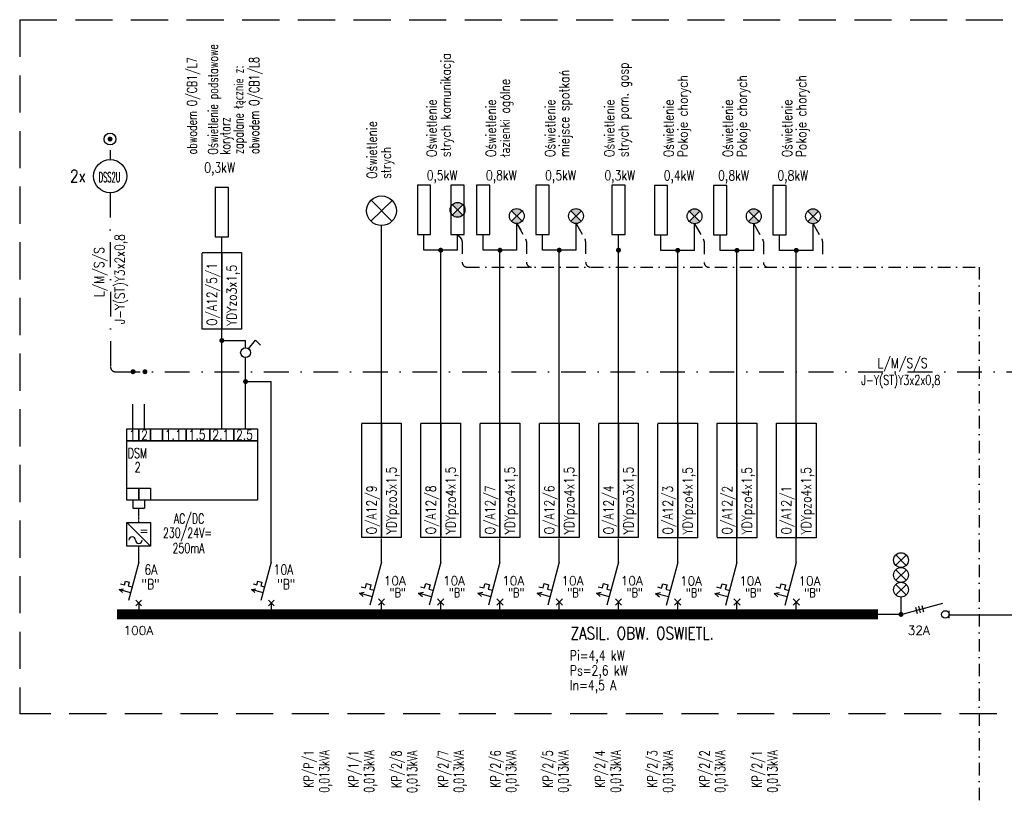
# Model space of a CAD drawing. Header units: inches. Extents: x -145354 to -97635, y 38777 to 78670.
# Tile 226 of 231: x -119679 to -117689, y 64619 to 66191. Entities that reach past the tile are written whole.
import ezdxf

# ---------------------------------------------------------------- set-up
doc = ezdxf.new("R2010")
doc.units = ezdxf.units.IN
doc.header["$MEASUREMENT"] = 0
for name, pattern in [('DASHDOT', [1, 0.5, -0.25, 0, -0.25]), ('DASHDOTX2', [2, 1, -0.5, 0, -0.5]), ('HIDDEN', [0.375, 0.25, -0.125])]:
    doc.linetypes.add(name, pattern=pattern)
doc.layers.add('E-35', color=6, linetype='Continuous', lineweight=25)
for name, color, linetype in [('E35', 6, 'Continuous'), ('E50', 3, 'Continuous'), ('E_OPIS_MOCE', 6, 'Continuous')]:
    doc.layers.add(name, color=color, linetype=linetype)
doc.styles.add('ROMANS', font='romans', dxfattribs={"width": 0.85})

msp = doc.modelspace()

# ---------------------------------------------------------------- hatches: boundary and pattern name
at = {"layer": 'E35'}
h = msp.add_hatch(color=256, dxfattribs=at)
h.paths.add_polyline_path([(-118804.69, 65816.97, -0.4187988), (-118783.32, 65816.81), (-118794.09, 65806.37)])
h.paths.add_polyline_path([(-118804.86, 65795.93), (-118794.09, 65806.37), (-118783.48, 65795.76, -0.4187988)])
h = msp.add_hatch(color=256, dxfattribs=at)
h.paths.add_polyline_path([(-118684.91, 65804.36, -0.4187988), (-118663.53, 65804.2), (-118674.31, 65793.76)])
h.paths.add_polyline_path([(-118685.08, 65783.32), (-118674.31, 65793.76), (-118663.7, 65783.15, -0.4187988)])
h = msp.add_hatch(color=256, dxfattribs=at)
h.paths.add_polyline_path([(-118565.13, 65804.36, -0.4187988), (-118543.75, 65804.2), (-118554.52, 65793.76)])
h.paths.add_polyline_path([(-118565.29, 65783.32), (-118554.52, 65793.76), (-118543.92, 65783.15, -0.4187988)])
h = msp.add_hatch(color=256, dxfattribs=at)
h.paths.add_polyline_path([(-118325.57, 65804.02, -0.4187988), (-118304.19, 65803.85), (-118314.96, 65793.41)])
h.paths.add_polyline_path([(-118325.73, 65782.97), (-118314.96, 65793.41), (-118304.35, 65782.81, -0.4187988)])
h = msp.add_hatch(color=256, dxfattribs=at)
h.paths.add_polyline_path([(-118205.78, 65804.02, -0.4187988), (-118184.41, 65803.85), (-118195.18, 65793.41)])
h.paths.add_polyline_path([(-118205.95, 65782.97), (-118195.18, 65793.41), (-118184.57, 65782.81, -0.4187988)])
h = msp.add_hatch(color=256, dxfattribs=at)
h.paths.add_polyline_path([(-118086, 65804.02, -0.4187988), (-118064.63, 65803.85), (-118075.4, 65793.41)])
h.paths.add_polyline_path([(-118086.17, 65782.97), (-118075.4, 65793.41), (-118064.79, 65782.81, -0.4187988)])

# ---------------------------------------------------------------- linework, layer by layer
at = {"layer": 'E-35', "linetype": 'DASHDOTX2', "ltscale": 25}
for p, q in [((-119496.6, 65927.04), (-119496.6, 65908.01)), ((-118674.31, 65778.76), (-118666.46, 65765.17)), ((-118674.31, 65778.76), (-118656.21, 65747.43)), ((-118554.52, 65778.76), (-118546.68, 65765.17)), ((-118554.52, 65778.76), (-118536.43, 65747.43)), ((-118314.96, 65778.41), (-118307.11, 65764.83)), ((-118314.96, 65778.41), (-118296.87, 65747.09)), ((-118195.18, 65778.41), (-118177.09, 65747.09)), ((-118075.4, 65778.41), (-118057.3, 65747.09)), ((-118794.09, 65756.39), (-118786.08, 65747.43)), ((-118784.74, 65742.43), (-118784.74, 65700.59)), ((-118654.87, 65742.43), (-118654.87, 65700.59)), ((-118535.09, 65742.43), (-118535.09, 65700.59)), ((-118295.53, 65742.09), (-118295.53, 65700.25)), ((-118175.75, 65742.09), (-118175.75, 65700.25)), ((-118055.96, 65742.09), (-118055.96, 65700.25)), ((-118774.74, 65690.59), (-117739.59, 65690.25)), ((-117739.59, 65690.25), (-117739.59, 63417.02))]:
    msp.add_line(p, q, dxfattribs=at)
at = {"layer": 'E-35'}
msp.add_circle((-119496.29, 65874.46), 33.56, dxfattribs=at)
at = {"layer": 'E-35', "linetype": 'DASHDOTX2', "ltscale": 25}
for centre, start, end in [((-118794.74, 65742.43), 0, 30.01141), ((-118664.87, 65742.43), 0, 30.01141), ((-118545.09, 65742.43), 0, 30.01141), ((-118305.53, 65742.09), 0, 30.01141), ((-118185.75, 65742.09), 0, 30.01141), ((-118065.96, 65742.09), 0, 30.01141), ((-118774.74, 65700.59), 180, 270), ((-118644.87, 65700.59), 180, 270), ((-118525.09, 65700.59), 180, 270), ((-118285.53, 65700.25), 180, 270), ((-118165.75, 65700.25), 180, 270)]:
    msp.add_arc(centre, 10, start, end, dxfattribs=at)
at = {"layer": 'E35', "linetype": 'HIDDEN', "ltscale": 300}
for p, q in [((-119679.28, 66190.75), (-119679.28, 64787.55)), ((-119679.28, 66190.75), (-113552.17, 66190.75)), ((-117591.51, 64787.55), (-119679.28, 64787.55))]:
    msp.add_line(p, q, dxfattribs=at)
at = {"layer": 'E35'}
for p, q in [((-118926.3, 65825.45), (-118969.38, 65783.69)), ((-118926.63, 65783.36), (-118969.05, 65825.79)), ((-118783.32, 65816.81), (-118804.86, 65795.93)), ((-118783.48, 65795.76), (-118804.69, 65816.97)), ((-118663.53, 65804.2), (-118685.08, 65783.32)), ((-118663.7, 65783.15), (-118684.91, 65804.36)), ((-118543.75, 65804.2), (-118565.29, 65783.32)), ((-118543.92, 65783.15), (-118565.13, 65804.36)), ((-118304.19, 65803.85), (-118325.73, 65782.97)), ((-118304.35, 65782.81), (-118325.57, 65804.02)), ((-118184.41, 65803.85), (-118205.95, 65782.97)), ((-118184.57, 65782.81), (-118205.78, 65804.02)), ((-118064.63, 65803.85), (-118086.17, 65782.97)), ((-118064.79, 65782.81), (-118086, 65804.02)), ((-119310.65, 65719.95), (-119270.65, 65719.95)), ((-119310.65, 65565.12), (-119310.65, 65718.98)), ((-119270.65, 65719.95), (-119270.65, 65565.12)), ((-119270.65, 65719.95), (-119230.65, 65719.95)), ((-119270.65, 65565.12), (-119270.65, 65718.98)), ((-119230.65, 65719.95), (-119230.65, 65565.12)), ((-119270.65, 65565.12), (-119310.65, 65565.12)), ((-119230.65, 65565.12), (-119270.65, 65565.12)), ((-118987.84, 65375.21), (-118947.84, 65375.21)), ((-118987.84, 65143.85), (-118987.84, 65374.24)), ((-118947.84, 65375.21), (-118947.84, 65143.85)), ((-118947.84, 65375.21), (-118907.84, 65375.21)), ((-118947.84, 65143.85), (-118947.84, 65374.24)), ((-118907.84, 65375.21), (-118907.84, 65143.85)), ((-118868.06, 65375.21), (-118828.06, 65375.21)), ((-118868.06, 65143.85), (-118868.06, 65374.24)), ((-118828.06, 65375.21), (-118828.06, 65143.85)), ((-118828.06, 65375.21), (-118788.06, 65375.21)), ((-118828.06, 65143.85), (-118828.06, 65374.24)), ((-118788.06, 65375.21), (-118788.06, 65143.85)), ((-118748.28, 65375.21), (-118708.28, 65375.21)), ((-118748.28, 65143.85), (-118748.28, 65374.24)), ((-118708.28, 65375.21), (-118708.28, 65143.85)), ((-118708.28, 65375.21), (-118668.28, 65375.21)), ((-118708.28, 65143.85), (-118708.28, 65374.24)), ((-118668.28, 65375.21), (-118668.28, 65143.85)), ((-118628.49, 65375.21), (-118588.49, 65375.21)), ((-118628.49, 65143.85), (-118628.49, 65374.24)), ((-118588.49, 65375.21), (-118588.49, 65143.85)), ((-118588.49, 65375.21), (-118548.49, 65375.21)), ((-118588.49, 65143.85), (-118588.49, 65374.24)), ((-118548.49, 65375.21), (-118548.49, 65143.85)), ((-118508.71, 65375.21), (-118468.71, 65375.21)), ((-118508.71, 65143.85), (-118508.71, 65374.24)), ((-118468.71, 65375.21), (-118468.71, 65143.85)), ((-118468.71, 65375.21), (-118428.71, 65375.21)), ((-118468.71, 65143.85), (-118468.71, 65374.24)), ((-118428.71, 65375.21), (-118428.71, 65143.85)), ((-118388.93, 65374.86), (-118348.93, 65374.86)), ((-118388.93, 65143.5), (-118388.93, 65373.9)), ((-118348.93, 65374.86), (-118348.93, 65143.5)), ((-118348.93, 65374.86), (-118308.93, 65374.86)), ((-118348.93, 65143.5), (-118348.93, 65373.9)), ((-118308.93, 65374.86), (-118308.93, 65143.5)), ((-118269.15, 65144.47), (-118269.15, 65374.86)), ((-118269.15, 65374.86), (-118229.15, 65374.86)), ((-118229.15, 65374.86), (-118229.15, 65143.5)), ((-118229.15, 65374.86), (-118189.15, 65374.86)), ((-118229.15, 65143.5), (-118229.15, 65373.9)), ((-118189.15, 65374.86), (-118189.15, 65143.5)), ((-118149.37, 65144.47), (-118149.37, 65374.86)), ((-118149.37, 65374.86), (-118109.37, 65374.86)), ((-118109.37, 65374.86), (-118109.37, 65143.5)), ((-118109.37, 65374.86), (-118069.37, 65374.86)), ((-118109.37, 65143.5), (-118109.37, 65373.9)), ((-118069.37, 65374.86), (-118069.37, 65143.5)), ((-119462.65, 65174.2), (-119414.65, 65126.2)), ((-118947.84, 65143.85), (-118987.84, 65143.85)), ((-118907.84, 65143.85), (-118947.84, 65143.85)), ((-118828.06, 65143.85), (-118868.06, 65143.85)), ((-118788.06, 65143.85), (-118828.06, 65143.85)), ((-118708.28, 65143.85), (-118748.28, 65143.85)), ((-118668.28, 65143.85), (-118708.28, 65143.85)), ((-118588.49, 65143.85), (-118628.49, 65143.85)), ((-118548.49, 65143.85), (-118588.49, 65143.85)), ((-118468.71, 65143.85), (-118508.71, 65143.85)), ((-118428.71, 65143.85), (-118468.71, 65143.85)), ((-118348.93, 65143.5), (-118388.93, 65143.5)), ((-118308.93, 65143.5), (-118348.93, 65143.5)), ((-118229.15, 65143.5), (-118269.15, 65143.5)), ((-118189.15, 65143.5), (-118229.15, 65143.5)), ((-118109.37, 65143.5), (-118149.37, 65143.5)), ((-118069.37, 65143.5), (-118109.37, 65143.5)), ((-117886.78, 65108.68), (-117908.3, 65087.82)), ((-117886.95, 65087.66), (-117908.14, 65108.85)), ((-117886.78, 65078.81), (-117908.3, 65057.95)), ((-117886.95, 65057.79), (-117908.14, 65078.98)), ((-119467.56, 65048.16), (-119465.49, 65055.89)), ((-119465.49, 65055.89), (-119457.77, 65053.82)), ((-119465.49, 65055.89), (-119457.77, 65053.82)), ((-119457.77, 65053.82), (-119459.84, 65046.09)), ((-119199.7, 65048.16), (-119197.63, 65055.89)), ((-119197.63, 65055.89), (-119189.9, 65053.82)), ((-119197.63, 65055.89), (-119189.9, 65053.82)), ((-119189.9, 65053.82), (-119191.97, 65046.09)), ((-119478.4, 65038.64), (-119469.64, 65040.43)), ((-119478.4, 65038.64), (-119471.71, 65032.71)), ((-119455.22, 65032.43), (-119478.4, 65038.64)), ((-119475.29, 65050.23), (-119467.56, 65048.16)), ((-119459.84, 65046.09), (-119452.11, 65044.02)), ((-119210.53, 65038.64), (-119201.77, 65040.43)), ((-119210.53, 65038.64), (-119203.84, 65032.71)), ((-119187.35, 65032.43), (-119210.53, 65038.64)), ((-119207.43, 65050.23), (-119199.7, 65048.16)), ((-119191.97, 65046.09), (-119184.25, 65044.02)), ((-118992.56, 65031.35), (-118982.7, 65033.37)), ((-118992.56, 65031.35), (-118985.03, 65024.67)), ((-118966.48, 65024.36), (-118992.56, 65031.35)), ((-118989.06, 65044.39), (-118980.37, 65042.06)), ((-118980.37, 65042.06), (-118978.04, 65050.75)), ((-118978.04, 65050.75), (-118969.34, 65048.42)), ((-118969.34, 65048.42), (-118971.67, 65039.73)), ((-118971.67, 65039.73), (-118962.98, 65037.4)), ((-118872.77, 65031.35), (-118862.92, 65033.37)), ((-118872.77, 65031.35), (-118865.24, 65024.67)), ((-118846.69, 65024.36), (-118872.77, 65031.35)), ((-118869.28, 65044.39), (-118860.59, 65042.06)), ((-118860.59, 65042.06), (-118858.26, 65050.75)), ((-118858.26, 65050.75), (-118849.56, 65048.42)), ((-118849.56, 65048.42), (-118851.89, 65039.73)), ((-118851.89, 65039.73), (-118843.2, 65037.4)), ((-118752.99, 65031.35), (-118743.13, 65033.37)), ((-118752.99, 65031.35), (-118745.46, 65024.67)), ((-118726.91, 65024.36), (-118752.99, 65031.35)), ((-118749.5, 65044.39), (-118740.8, 65042.06)), ((-118740.8, 65042.06), (-118738.47, 65050.75)), ((-118738.47, 65050.75), (-118729.78, 65048.42)), ((-118729.78, 65048.42), (-118732.11, 65039.73)), ((-118732.11, 65039.73), (-118723.42, 65037.4)), ((-118633.21, 65031.35), (-118623.35, 65033.37)), ((-118633.21, 65031.35), (-118625.68, 65024.67)), ((-118607.13, 65024.36), (-118633.21, 65031.35)), ((-118629.72, 65044.39), (-118621.02, 65042.06)), ((-118621.02, 65042.06), (-118618.69, 65050.75)), ((-118618.69, 65050.75), (-118610, 65048.42)), ((-118610, 65048.42), (-118612.33, 65039.73)), ((-118612.33, 65039.73), (-118603.64, 65037.4)), ((-118513.43, 65031.35), (-118503.57, 65033.37)), ((-118513.43, 65031.35), (-118505.9, 65024.67)), ((-118487.35, 65024.36), (-118513.43, 65031.35)), ((-118509.93, 65044.39), (-118501.24, 65042.06)), ((-118501.24, 65042.06), (-118498.91, 65050.75)), ((-118498.91, 65050.75), (-118490.22, 65048.42)), ((-118490.22, 65048.42), (-118492.55, 65039.73)), ((-118492.55, 65039.73), (-118483.85, 65037.4)), ((-118393.65, 65031.01), (-118383.79, 65033.02)), ((-118390.15, 65044.05), (-118381.46, 65041.72)), ((-118381.46, 65041.72), (-118379.13, 65050.41)), ((-118379.13, 65050.41), (-118370.44, 65048.08)), ((-118370.44, 65048.08), (-118372.77, 65039.39)), ((-118372.77, 65039.39), (-118364.07, 65037.06)), ((-118273.86, 65031.01), (-118264.01, 65033.02)), ((-118270.37, 65044.05), (-118261.68, 65041.72)), ((-118261.68, 65041.72), (-118259.35, 65050.41)), ((-118259.35, 65050.41), (-118250.65, 65048.08)), ((-118250.65, 65048.08), (-118252.98, 65039.39)), ((-118252.98, 65039.39), (-118244.29, 65037.06)), ((-118154.08, 65031.01), (-118144.22, 65033.02)), ((-118150.59, 65044.05), (-118141.9, 65041.72)), ((-118141.9, 65041.72), (-118139.57, 65050.41)), ((-118139.57, 65050.41), (-118130.87, 65048.08)), ((-118130.87, 65048.08), (-118133.2, 65039.39)), ((-118133.2, 65039.39), (-118124.51, 65037.06)), ((-117886.78, 65048.94), (-117908.3, 65028.09)), ((-117886.95, 65027.92), (-117908.14, 65049.11)), ((-119444.31, 65017.35), (-119432.99, 65006.03)), ((-119444.31, 65006.03), (-119432.99, 65017.35)), ((-119176.45, 65017.35), (-119165.13, 65006.03)), ((-119176.45, 65006.03), (-119165.13, 65017.35)), ((-118954.2, 65007.56), (-118941.48, 65020.29)), ((-118954.2, 65020.29), (-118941.48, 65007.56)), ((-118947.84, 64995.92), (-118947.84, 65013.92)), ((-118834.42, 65007.56), (-118821.69, 65020.29)), ((-118834.42, 65020.29), (-118821.69, 65007.56)), ((-118828.06, 64995.92), (-118828.06, 65013.92)), ((-118714.64, 65007.56), (-118701.91, 65020.29)), ((-118714.64, 65020.29), (-118701.91, 65007.56)), ((-118708.28, 64995.92), (-118708.28, 65013.92)), ((-118594.86, 65007.56), (-118582.13, 65020.29)), ((-118594.86, 65020.29), (-118582.13, 65007.56)), ((-118588.49, 64995.92), (-118588.49, 65013.92)), ((-118475.08, 65007.56), (-118462.35, 65020.29)), ((-118475.08, 65020.29), (-118462.35, 65007.56)), ((-118468.71, 64995.92), (-118468.71, 65013.92)), ((-118393.65, 65031.01), (-118386.12, 65024.33)), ((-118367.57, 65024.02), (-118393.65, 65031.01)), ((-118355.3, 65007.22), (-118342.57, 65019.94)), ((-118355.3, 65019.94), (-118342.57, 65007.22)), ((-118348.93, 64995.58), (-118348.93, 65013.58)), ((-118273.86, 65031.01), (-118266.34, 65024.33)), ((-118247.78, 65024.02), (-118273.86, 65031.01)), ((-118235.51, 65007.22), (-118222.79, 65019.94)), ((-118235.51, 65019.94), (-118222.79, 65007.22)), ((-118229.15, 64995.58), (-118229.15, 65013.58)), ((-118154.08, 65031.01), (-118146.55, 65024.33)), ((-118128, 65024.02), (-118154.08, 65031.01)), ((-118115.73, 65007.22), (-118103, 65019.94)), ((-118115.73, 65019.94), (-118103, 65007.22)), ((-118109.37, 64995.58), (-118109.37, 65013.58)), ((-117897.54, 64988.56), (-117897.54, 65023.53)), ((-117868.19, 65003.38), (-117864.71, 64990.41)), ((-117861.99, 65005.04), (-117858.52, 64992.07)), ((-117855.79, 65006.7), (-117852.32, 64993.73)), ((-117800.48, 64981.07), (-117800.48, 64996.06))]:
    msp.add_line(p, q, dxfattribs=at)
at = {"layer": 'E35', "color": 3}
for p, q in [((-118947.84, 65375.21), (-118947.84, 65774.58)), ((-118828.06, 65375.21), (-118828.06, 65724.81)), ((-118828.06, 65685.08), (-118828.06, 65724.81)), ((-118708.28, 65375.21), (-118708.28, 65724.81)), ((-118708.28, 65685.08), (-118708.28, 65724.81)), ((-118588.49, 65375.21), (-118588.49, 65724.81)), ((-118588.49, 65685.08), (-118588.49, 65724.81)), ((-118468.71, 65375.21), (-118468.71, 65724.81)), ((-118468.71, 65654.77), (-118468.71, 65724.81)), ((-118348.93, 65374.86), (-118348.93, 65724.47)), ((-118348.93, 65684.74), (-118348.93, 65724.47)), ((-118229.15, 65684.74), (-118229.15, 65724.47)), ((-118229.15, 65374.86), (-118229.15, 65724.47)), ((-118109.37, 65684.74), (-118109.37, 65724.47)), ((-118109.37, 65374.86), (-118109.37, 65724.47)), ((-119170.79, 65094.25), (-119170.79, 65459.24)), ((-118947.84, 65093.91), (-118947.84, 65142.07)), ((-118828.06, 65093.91), (-118828.06, 65142.07)), ((-118708.28, 65093.91), (-118708.28, 65142.07)), ((-118588.49, 65093.91), (-118588.49, 65142.07)), ((-118468.71, 65093.91), (-118468.71, 65142.07)), ((-118348.93, 65093.57), (-118348.93, 65141.72)), ((-118229.15, 65093.57), (-118229.15, 65141.72)), ((-118109.37, 65093.57), (-118109.37, 65141.72)), ((-119438.65, 65094.25), (-119438.65, 65126.2)), ((-119438.65, 65094.25), (-119459.36, 65016.97)), ((-119170.79, 65094.25), (-119191.49, 65016.97)), ((-118947.84, 65093.91), (-118971.13, 65006.97)), ((-118828.06, 65093.91), (-118851.35, 65006.97)), ((-118708.28, 65093.91), (-118731.57, 65006.97)), ((-118588.49, 65093.91), (-118611.79, 65006.97)), ((-118468.71, 65093.91), (-118492.01, 65006.97)), ((-118348.93, 65093.57), (-118372.23, 65006.63)), ((-118229.15, 65093.57), (-118252.44, 65006.63)), ((-118109.37, 65093.57), (-118132.66, 65006.63)), ((-117897.54, 64988.56), (-117812.98, 65011.22))]:
    msp.add_line(p, q, dxfattribs=at)
at = {"layer": 'E35', "linetype": 'Continuous'}
for p, q in [((-119216.4, 65525.46), (-119202.65, 65542.65)), ((-119202.65, 65542.65), (-119192.65, 65532.65))]:
    msp.add_line(p, q, dxfattribs=at)
at = {"layer": 'E35', "ltscale": 60, "const_width": 5}
msp.add_lwpolyline([(-119499.1, 65949.49, 1), (-119494.1, 65949.49, 1)], format="xyb", close=True, dxfattribs=at)
at = {"layer": 'E35'}
for points in [[(-119257.34, 65751.63), (-119257.34, 65851.44), (-119283.96, 65851.44), (-119283.96, 65751.63)], [(-118848.72, 65756.39), (-118848.72, 65856.19), (-118875.34, 65856.19), (-118875.34, 65756.39)], [(-118780.78, 65756.39), (-118780.78, 65856.19), (-118807.4, 65856.19), (-118807.4, 65756.39)], [(-118728.94, 65756.39), (-118728.94, 65856.19), (-118755.56, 65856.19), (-118755.56, 65756.39)], [(-118609.16, 65756.39), (-118609.16, 65856.19), (-118635.78, 65856.19), (-118635.78, 65756.39)], [(-118455.4, 65756.39), (-118455.4, 65856.19), (-118482.02, 65856.19), (-118482.02, 65756.39)], [(-118369.59, 65756.04), (-118369.59, 65855.85), (-118396.21, 65855.85), (-118396.21, 65756.04)], [(-118249.81, 65756.04), (-118249.81, 65855.85), (-118276.43, 65855.85), (-118276.43, 65756.04)], [(-118130.03, 65756.04), (-118130.03, 65855.85), (-118156.65, 65855.85), (-118156.65, 65756.04)], [(-119462.65, 65363.52), (-119438.65, 65363.52), (-119438.65, 65339.52), (-119462.65, 65339.52)], [(-119438.65, 65363.52), (-119414.65, 65363.52), (-119414.65, 65339.52), (-119438.65, 65339.52)], [(-119414.65, 65363.52), (-119390.65, 65363.52), (-119390.65, 65339.52), (-119414.65, 65339.52)], [(-119390.65, 65363.52), (-119342.65, 65363.52), (-119342.65, 65339.52), (-119390.65, 65339.52)], [(-119342.65, 65363.52), (-119294.65, 65363.52), (-119294.65, 65339.52), (-119342.65, 65339.52)], [(-119294.65, 65363.52), (-119246.65, 65363.52), (-119246.65, 65339.52), (-119294.65, 65339.52)], [(-119246.65, 65363.52), (-119198.65, 65363.52), (-119198.65, 65339.52), (-119246.65, 65339.52)], [(-119462.65, 65339.52), (-119198.65, 65339.52), (-119198.65, 65219.52), (-119462.65, 65219.52)], [(-119462.65, 65243.52), (-119438.65, 65243.52), (-119438.65, 65219.52), (-119462.65, 65219.52)], [(-119438.65, 65243.52), (-119414.65, 65243.52), (-119414.65, 65219.52), (-119438.65, 65219.52)], [(-119462.65, 65126.2), (-119462.65, 65174.2), (-119414.65, 65174.2), (-119414.65, 65126.2)]]:
    msp.add_lwpolyline(points, close=True, dxfattribs=at)
at = {"layer": 'E35', "linetype": 'Continuous'}
for centre, radius in [((-119496.6, 65949.49), 12), ((-119222.65, 65517.65), 10)]:
    msp.add_circle(centre, radius, dxfattribs=at)
at = {"layer": 'E35'}
for centre, radius in [((-118947.84, 65804.57), 30), ((-118794.09, 65806.37), 15), ((-118674.31, 65793.76), 15), ((-118554.52, 65793.76), 15), ((-118314.96, 65793.41), 15), ((-118195.18, 65793.41), 15), ((-118075.4, 65793.41), 15), ((-117897.54, 65098.25), 14.98), ((-117897.54, 65068.38), 14.98), ((-117897.54, 65038.51), 14.98), ((-117807.97, 64988.56), 7.49)]:
    msp.add_circle(centre, radius, dxfattribs=at)
for centre, start, end in [((-119451.94, 65138.72), 0, 180), ((-119438.44, 65138.72), 180, 0)]:
    msp.add_arc(centre, 6.75, start, end, dxfattribs=at)
at = {"layer": 'E50', "color": 6, "linetype": 'DASHDOTX2', "ltscale": 50}
for p, q in [((-119496.29, 65840.9), (-119495.77, 65489.07)), ((-119485.77, 65479.09), (-116845.51, 65479.09)), ((-119450.65, 65363.52), (-119450.65, 65436.61)), ((-119426.65, 65363.52), (-119426.65, 65436.61))]:
    msp.add_line(p, q, dxfattribs=at)
at = {"layer": 'E50', "linetype": 'Continuous', "ltscale": 0.5}
for p, q in [((-118674.31, 65724.81), (-118674.31, 65778.76)), ((-118554.52, 65724.81), (-118554.52, 65778.76)), ((-118314.96, 65724.47), (-118314.96, 65778.42)), ((-118195.18, 65724.47), (-118195.18, 65778.42)), ((-118075.4, 65724.47), (-118075.4, 65778.42)), ((-119270.65, 65718.98), (-119270.65, 65751.63)), ((-118862.03, 65724.81), (-118862.03, 65756.39)), ((-118794.09, 65724.81), (-118794.09, 65756.39)), ((-118742.25, 65724.81), (-118742.25, 65756.39)), ((-118622.47, 65724.81), (-118622.47, 65756.39)), ((-118468.71, 65724.81), (-118468.71, 65756.39)), ((-118382.9, 65724.47), (-118382.9, 65756.04)), ((-118263.12, 65724.47), (-118263.12, 65756.04)), ((-118143.34, 65724.47), (-118143.34, 65756.04)), ((-119270.65, 65363.52), (-119270.65, 65598.58)), ((-119222.65, 65363.52), (-119222.65, 65442.6)), ((-119450.65, 65219.52), (-119450.65, 65203.42)), ((-119450.65, 65219.52), (-119450.65, 65203.42)), ((-119426.65, 65219.52), (-119426.65, 65203.42)), ((-119426.65, 65219.52), (-119426.65, 65203.42)), ((-119450.65, 65203.42), (-119426.65, 65203.42)), ((-119450.65, 65203.42), (-119426.65, 65203.42))]:
    msp.add_line(p, q, dxfattribs=at)
at = {"layer": 'E50'}
for p, q in [((-118794.09, 65724.81), (-118862.03, 65724.81)), ((-118674.31, 65724.81), (-118742.25, 65724.81)), ((-118554.52, 65724.81), (-118622.47, 65724.81)), ((-118314.96, 65724.47), (-118382.9, 65724.47)), ((-118195.18, 65724.47), (-118263.12, 65724.47)), ((-118075.4, 65724.47), (-118143.34, 65724.47)), ((-119438.65, 65011.69), (-119438.65, 64993.8)), ((-119170.79, 65011.69), (-119170.79, 64993.8)), ((-117471.89, 64987.21), (-117800.48, 64987.21))]:
    msp.add_line(p, q, dxfattribs=at)
at = {"layer": 'E50', "linetype": 'Continuous'}
for p, q in [((-119270.65, 65542.2), (-119222.65, 65542.2)), ((-119222.65, 65527.65), (-119222.65, 65542.2)), ((-119222.65, 65442.6), (-119222.65, 65507.65)), ((-119222.65, 65459.24), (-119170.79, 65459.24)), ((-117897.54, 64988.56), (-117948.86, 64988.56))]:
    msp.add_line(p, q, dxfattribs=at)
at = {"layer": 'E50', "linetype": 'DASHDOT'}
for p in [(-119438.65, 65188.81), (-119438.65, 65174.2)]:
    msp.add_line(p, (-119438.65, 65203.42), dxfattribs=at)
at = {"layer": 'E50', "linetype": 'Continuous', "const_width": 5}
for points in [[(-118828.06, 65722.31, 1), (-118828.06, 65727.31, 1)], [(-118708.28, 65722.31, 1), (-118708.28, 65727.31, 1)], [(-118588.49, 65722.31, 1), (-118588.49, 65727.31, 1)], [(-118468.71, 65722.31, 1), (-118468.71, 65727.31, 1)], [(-118348.93, 65721.97, 1), (-118348.93, 65726.97, 1)], [(-118229.15, 65721.97, 1), (-118229.15, 65726.97, 1)], [(-118109.37, 65721.97, 1), (-118109.37, 65726.97, 1)], [(-119270.65, 65539.7, -1), (-119270.65, 65544.7, -1)], [(-119222.65, 65456.74, -1), (-119222.65, 65461.74, -1)]]:
    msp.add_lwpolyline(points, format="xyb", close=True, dxfattribs=at)
at = {"layer": 'E50', "color": 6, "linetype": 'DASHDOTX2', "ltscale": 50, "const_width": 5}
for points in [[(-119450.03, 65476.67, -1), (-119450.03, 65481.67, -1)], [(-119426.03, 65476.67, -1), (-119426.03, 65481.67, -1)]]:
    msp.add_lwpolyline(points, format="xyb", close=True, dxfattribs=at)
at = {"layer": 'E50', "ltscale": 60, "const_width": 20}
msp.add_lwpolyline([(-117943.99, 64988.56), (-119482.39, 64988.56)], dxfattribs=at)
at = {"layer": 'E50', "const_width": 5}
msp.add_lwpolyline([(-117895.04, 64988.56, -1), (-117900.04, 64988.56, -1)], format="xyb", close=True, dxfattribs=at)
at = {"layer": 'E50', "color": 6, "linetype": 'DASHDOTX2', "ltscale": 50}
msp.add_arc((-119485.77, 65489.09), 10, 180.0744, 270, dxfattribs=at)

# ---------------------------------------------------------------- texts
at = {"layer": 'E35', "color": 2, "style": 'ROMANS'}
for s, width, p in [('Oświetlenie podstawowe', 0.7, (-119278.46, 65917.96)), ('strych komunikacja', 0.8, (-118808.04, 65913.02)), ('obwodem O/CB1/L7', 0.7, (-119320.97, 65918.39)), ('zapalane łącznie z:', 0.7, (-119226.94, 65919.1)), ('obwodem O/CB1/L8', 0.7, (-119195.21, 65919.1)), ('strych pom. gosp', 0.8, (-118448.69, 65913.02)), ('łazienki ogólne', 0.8, (-118688.26, 65913.02)), ('miejsce spotkań', 0.8, (-118568.47, 65913.02)), ('Pokoje chorych', 0.8, (-118328.91, 65912.68)), ('Pokoje chorych', 0.8, (-118209.13, 65912.68)), ('Pokoje chorych', 0.8, (-118089.35, 65912.68)), ('Oświetlenie', 0.8, (-118836.5, 65913.02)), ('Oświetlenie', 0.8, (-118716.72, 65913.02)), ('Oświetlenie', 0.8, (-118596.93, 65913.02)), ('Oświetlenie', 0.8, (-118477.15, 65913.02)), ('Oświetlenie', 0.8, (-118357.37, 65912.68)), ('Oświetlenie', 0.8, (-118237.59, 65912.68)), ('Oświetlenie', 0.8, (-118117.81, 65912.68)), ('korytarz', 0.7, (-119253.73, 65917.96)), ('Oświetlenie', 0.8, (-118957.18, 65868.9)), ('strych', 0.8, (-118928.72, 65868.9))]:
    msp.add_text(s, height=20, rotation=90, dxfattribs=dict(at, width=width)).set_placement(p)
at = {"layer": 'E35', "color": 7, "style": 'ROMANS'}
for s, height, width, p in [('2x', 25, 0.8, (-119577.51, 65862.42)), ('DSS2U', 20, 0.5, (-119519.68, 65862.42)), ('DSM', 20, 0.7, (-119460.71, 65304.61)), ('2', 20, 0.7, (-119446.74, 65276.21)), ('AC/DC', 20, 0.7, (-119367.75, 65172.21)), ('230/24V=', 20, 0.7, (-119389.75, 65143.59)), ('250mA', 20, 0.7, (-119370.35, 65112.68))]:
    msp.add_text(s, height=height, dxfattribs=dict(at, width=width)).set_placement(p)
at = {"layer": 'E35', "style": 'ROMANS'}
for s, height, width, p in [('0,3kW', 20, 0.8, (-119306.14, 65881.81)), ('0,5kW', 20, 0.8, (-118856.51, 65866.22)), ('0,8kW', 20, 0.8, (-118736.73, 65866.22)), ('0,5kW', 20, 0.8, (-118616.94, 65866.22)), ('0,3kW', 20, 0.8, (-118497.16, 65866.22)), ('0,4kW', 20, 0.8, (-118377.38, 65865.87)), ('0,8kW', 20, 0.8, (-118267.23, 65865.87)), ('0,8kW', 20, 0.8, (-118147.45, 65865.87)), ('L/M/S/S', 20, 0.8, (-117944.87, 65486.54)), ('J-Y(ST)Y3x2x0,8', 20, 0.7, (-117977.81, 65452.4)), ('1', 20, 0.8, (-119457.92, 65341.65)), ('2', 20, 0.8, (-119433.92, 65341.65)), ('1.1', 20, 0.8, (-119385.92, 65341.65)), ('1.5', 20, 0.8, (-119337.92, 65341.65)), ('2.1', 20, 0.8, (-119289.92, 65341.65)), ('2.5', 20, 0.8, (-119241.92, 65341.65)), ('6A', 20, 0.8, (-119427.01, 65069.24)), ('10A', 20, 0.8, (-119165.99, 65069.24)), ('"B"', 20, 0.8, (-119432.9, 65039.5)), ('"B"', 20, 0.8, (-119158.47, 65039.5)), ('"B"', 18, 0.8, (-118931.33, 65023.55)), ('"B"', 18, 0.8, (-118811.54, 65023.55)), ('"B"', 18, 0.8, (-118691.76, 65023.55)), ('"B"', 18, 0.8, (-118571.98, 65023.55)), ('"B"', 18, 0.8, (-118452.2, 65023.55)), ('"B"', 18, 0.8, (-118332.42, 65023.2)), ('"B"', 18, 0.8, (-118212.64, 65023.2)), ('"B"', 18, 0.8, (-118092.85, 65023.2))]:
    msp.add_text(s, height=height, dxfattribs=dict(at, width=width)).set_placement(p)
for s, width, p in [('J-Y(ST)Y3x2x0,8', 0.8, (-119467.15, 65575.05)), ('L/M/S/S', 0.8, (-119508.71, 65630.07)), ('O/A12/5/1', 0.8, (-119280.65, 65571.63)), ('YDYzo3x1,5', 0.8, (-119240.65, 65571.63)), ('YDYpzo3x1,5', 0.8, (-118917.84, 65150.35)), ('YDYpzo4x1,5', 0.8, (-118798.06, 65150.35)), ('YDYpzo4x1,5', 0.8, (-118678.28, 65150.35)), ('YDYpzo4x1,5', 0.8, (-118558.49, 65150.35)), ('YDYpzo3x1,5', 0.8, (-118438.71, 65150.35)), ('YDYpzo4x1,5', 0.8, (-118318.93, 65150.01)), ('YDYpzo4x1,5', 0.8, (-118199.15, 65150.01)), ('YDYpzo4x1,5', 0.8, (-118079.37, 65150.01)), ('O/A12/9', 0.8, (-118957.84, 65150.35)), ('O/A12/8', 0.8, (-118838.06, 65150.35)), ('O/A12/7', 0.8, (-118718.28, 65150.35)), ('O/A12/6', 0.8, (-118598.49, 65150.35)), ('O/A12/4', 0.8, (-118478.71, 65150.35)), ('O/A12/3', 0.8, (-118358.93, 65150.01)), ('O/A12/2', 0.8, (-118239.15, 65150.01)), ('O/A12/1', 0.8, (-118119.37, 65150.01)), ('KP/P/1', 0.7, (-119085.16, 64638.11)), ('0,013kVA', 0.7, (-119053.45, 64628.11)), ('KP/1/1', 0.7, (-118994.43, 64638.11)), ('0,013kVA', 0.7, (-118962.73, 64628.11)), ('KP/2/8', 0.7, (-118907.56, 64637.73)), ('0,013kVA', 0.7, (-118875.85, 64627.73)), ('KP/2/7', 0.7, (-118812.97, 64638.11)), ('0,013kVA', 0.7, (-118781.27, 64628.11)), ('KP/2/6', 0.7, (-118707.31, 64638.11)), ('0,013kVA', 0.7, (-118675.61, 64628.11)), ('KP/2/5', 0.7, (-118601.66, 64638.11)), ('0,013kVA', 0.7, (-118569.95, 64628.11)), ('KP/2/4', 0.7, (-118496, 64638.11)), ('0,013kVA', 0.7, (-118464.29, 64628.11)), ('KP/2/3', 0.7, (-118390.34, 64638.11)), ('0,013kVA', 0.7, (-118358.64, 64628.11)), ('KP/2/2', 0.7, (-118284.68, 64638.11)), ('0,013kVA', 0.7, (-118252.98, 64628.11)), ('KP/2/1', 0.7, (-118179.02, 64638.11)), ('0,013kVA', 0.7, (-118147.32, 64628.11))]:
    msp.add_text(s, height=20, rotation=90, dxfattribs=dict(at, width=width)).set_placement(p)
for s, height, p in [('=', 16, (-119436.84, 65149.74)), ('10A', 18, (-118943.47, 65047.54)), ('10A', 18, (-118823.68, 65047.54)), ('10A', 18, (-118703.9, 65047.54)), ('10A', 18, (-118584.12, 65047.54)), ('10A', 18, (-118464.34, 65047.54)), ('10A', 18, (-118344.56, 65047.2)), ('10A', 18, (-118224.78, 65047.2)), ('10A', 18, (-118104.99, 65047.2)), ('100A', 18, (-119469.36, 64947.05)), ('32A', 18, (-117884.08, 64947.39))]:
    msp.add_text(s, height=height, dxfattribs=at).set_placement(p)
at = {"layer": 'E35', "color": 3, "style": 'ROMANS', "width": 0.8}
msp.add_text('ZASIL. OBW. OSWIETL.', height=25, dxfattribs=at).set_placement((-118565.72, 64937.99))
at = {"layer": 'E_OPIS_MOCE', "style": 'ROMANS', "width": 0.8}
for s, p in [('Pi=4,4 kW', (-118567.03, 64895.39)), ('Ps=2,6 kW', (-118567.03, 64865.39)), ('In=4,5 A', (-118566.94, 64835.39))]:
    msp.add_text(s, height=20, dxfattribs=at).set_placement(p)

doc.saveas('drawing.dxf')
